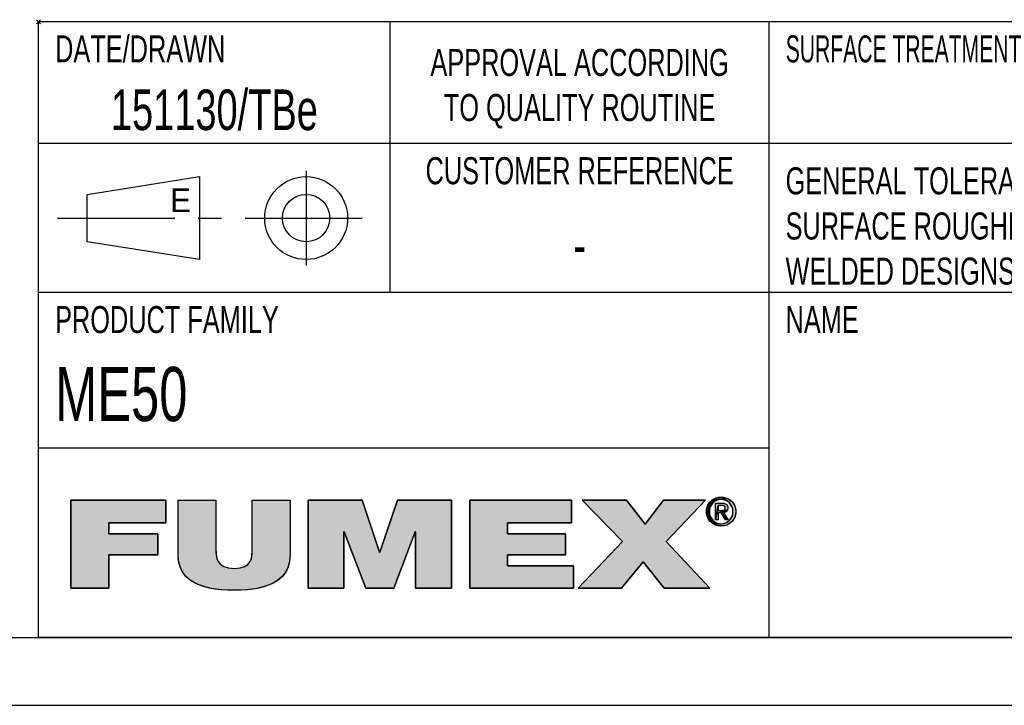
# Model space of a CAD drawing. Extents: x 0 to 420, y 0 to 297.
# Tile 4 of 8: x 243 to 316, y 0 to 51. Entities that reach past the tile are written whole.
import ezdxf

# ---------------------------------------------------------------- set-up
doc = ezdxf.new("R2010")
doc.units = 0
doc.header["$LTSCALE"] = 23.1
doc.linetypes.add('CENTER', pattern=[0.6, 0.375, -0.075, 0.075, -0.075])
doc.layers.get('0').update_dxf_attribs({"linetype": 'CONTINUOUS'})
doc.layers.add('102380_DXF_CONTINUOUS_LINE', color=7, linetype='CONTINUOUS')
doc.layers.add('102380_DXF_FORMAT', color=7, linetype='CONTINUOUS')
doc.styles.get("Standard").update_dxf_attribs({"font": 'txt', "width": 0.7})
doc.styles.add('TEXTSTYLE_2', font='txt', dxfattribs={"width": 0.7})
doc.styles.add('TEXTSTYLE_3', font='txt')

# ---------------------------------------------------------------- blocks, each defined once
blk = doc.blocks.new('FUMEX_LOGO_BL1', base_point=(271.467, 11.941))
at = {"layer": '102380_DXF_FORMAT', "linetype": 'CONTINUOUS'}
for points in [[(294.963, 15.385), (295.126, 15.373), (295.286, 15.338), (295.438, 15.279), (294.342, 15.199), (294.484, 15.279), (294.637, 15.338), (294.798, 15.373)], [(249.687, 8.651), (246.886, 8.651), (246.886, 15.144), (253.914, 15.144), (253.914, 13.48), (249.687, 13.48), (249.687, 12.671), (253.316, 12.671), (253.316, 11.124), (249.687, 11.124)], [(263.1, 15.144), (263.1, 11.161), (263.061, 10.663), (262.951, 10.231), (262.77, 9.853), (262.519, 9.523), (262.195, 9.237), (261.786, 8.992), (261.277, 8.79), (260.65, 8.633), (259.879, 8.532), (258.962, 8.496), (258.038, 8.532), (257.267, 8.634), (256.638, 8.791), (256.129, 8.994), (255.719, 9.239), (255.393, 9.525), (255.141, 9.856), (254.961, 10.234), (254.849, 10.665), (254.811, 11.161), (254.811, 15.144), (257.612, 15.144), (257.612, 11.606), (257.625, 11.177), (257.682, 10.851), (257.79, 10.6), (257.955, 10.403), (258.195, 10.251), (258.526, 10.152), (258.974, 10.115), (259.411, 10.152), (259.733, 10.252), (259.966, 10.404), (260.128, 10.602), (260.233, 10.857), (260.287, 11.19), (260.299, 11.606), (260.299, 15.144)], [(267.078, 8.651), (264.429, 8.651), (264.429, 15.144), (268.415, 15.144), (269.713, 11.325), (269.739, 11.325), (271.038, 15.144), (275.023, 15.144), (275.023, 8.651), (272.375, 8.651), (272.375, 12.816), (272.349, 12.816), (270.77, 8.651), (268.682, 8.651), (267.103, 12.816), (267.078, 12.816)], [(284.038, 8.651), (276.373, 8.651), (276.373, 15.144), (283.898, 15.144), (283.898, 13.48), (279.174, 13.48), (279.174, 12.671), (283.465, 12.671), (283.465, 11.124), (279.174, 11.124), (279.174, 10.315), (284.038, 10.315)], [(287.6, 8.651), (284.392, 8.651), (287.677, 12.107), (284.684, 15.144), (287.97, 15.144), (289.345, 13.38), (290.694, 15.144), (293.801, 15.144), (290.886, 12.089), (294.133, 8.651), (290.758, 8.651), (289.205, 10.588)], [(294.318, 14.927), (294.237, 14.824), (294.173, 14.709), (294.126, 14.585), (294.097, 14.453), (294.087, 14.314), (293.883, 14.149), (293.871, 14.314), (293.883, 14.477), (293.919, 14.632), (293.976, 14.78), (294.056, 14.917), (294.364, 14.974)], [(294.465, 15.055), (294.364, 14.974), (294.056, 14.917), (294.156, 15.041), (294.578, 15.12)], [(294.699, 15.167), (294.578, 15.12), (294.156, 15.041), (294.275, 15.15), (294.828, 15.196)], [(294.963, 15.206), (294.828, 15.196), (294.275, 15.15), (294.342, 15.199), (295.438, 15.279), (295.58, 15.198), (295.645, 15.15), (295.764, 15.041), (295.864, 14.917), (295.943, 14.78), (296.001, 14.633), (296.036, 14.477), (296.048, 14.314), (296.036, 14.149), (296.001, 13.992), (295.944, 13.844), (295.864, 13.707), (295.765, 13.582), (295.646, 13.473), (295.579, 13.424), (295.438, 13.343), (295.286, 13.284), (295.126, 13.249), (294.798, 13.249), (294.637, 13.284), (294.484, 13.343), (294.408, 13.383), (294.963, 13.416), (295.096, 13.425), (295.224, 13.454), (295.345, 13.502), (295.457, 13.567), (295.557, 13.649), (295.603, 13.695), (295.683, 13.798), (295.747, 13.914), (295.794, 14.039), (295.823, 14.173), (295.832, 14.314), (295.823, 14.453), (295.794, 14.585), (295.747, 14.71), (295.682, 14.824), (295.602, 14.928), (295.557, 14.973), (295.456, 15.055), (295.344, 15.12), (295.224, 15.167), (295.096, 15.196)], [(294.735, 14.771), (294.548, 13.691), (294.548, 14.93), (295.019, 14.93), (295.024, 14.93), (295.128, 14.925), (295.212, 14.91), (295.279, 14.887), (295.334, 14.857), (295.378, 14.819), (295.396, 14.797), (295.412, 14.773), (295.436, 14.72), (295.452, 14.655), (295.457, 14.578), (295.451, 14.504), (295.435, 14.44), (295.409, 14.386), (295.092, 14.395), (295.131, 14.403), (295.162, 14.414), (295.188, 14.427), (295.21, 14.444), (295.228, 14.464), (295.242, 14.487), (295.252, 14.516), (295.259, 14.549), (295.261, 14.589), (295.259, 14.623), (295.252, 14.652), (295.241, 14.677), (295.225, 14.699), (295.206, 14.718), (295.182, 14.734), (295.153, 14.748), (295.118, 14.759), (295.076, 14.766), (295.026, 14.771), (294.991, 14.771), (294.863, 14.771)], [(294.96, 14.388), (294.978, 14.388), (295.043, 14.39), (295.092, 14.395), (295.409, 14.386), (294.735, 14.229), (294.735, 13.691), (294.548, 13.691), (294.735, 14.771), (294.735, 14.58), (294.735, 14.388), (294.848, 14.388)], [(294.097, 14.173), (294.126, 14.039), (294.173, 13.914), (294.237, 13.799), (294.317, 13.696), (294.155, 13.583), (294.056, 13.707), (293.976, 13.844), (293.919, 13.993), (293.883, 14.149), (294.087, 14.314)], [(295.136, 14.237), (295.489, 13.691), (295.278, 13.691), (294.951, 14.229), (294.735, 14.229), (295.409, 14.386), (295.373, 14.341), (295.328, 14.303), (295.273, 14.273), (295.207, 14.25)], [(294.364, 13.648), (294.465, 13.567), (294.273, 13.474), (294.155, 13.583), (294.317, 13.696)], [(294.577, 13.502), (294.699, 13.454), (294.408, 13.383), (294.273, 13.474), (294.465, 13.567)]]:
    blk.add_hatch(color=7, dxfattribs=at).paths.add_polyline_path(points)
at = {"layer": '102380_DXF_FORMAT', "color": 7, "linetype": 'CONTINUOUS'}
for p, q in [((253.914, 15.144), (246.886, 15.144)), ((246.886, 15.144), (246.886, 8.651)), ((253.914, 15.144), (246.886, 15.144)), ((246.886, 15.144), (246.886, 8.651)), ((253.914, 13.48), (253.914, 15.144)), ((253.914, 13.48), (253.914, 15.144)), ((268.415, 15.144), (264.429, 15.144)), ((264.429, 15.144), (264.429, 8.651)), ((268.415, 15.144), (264.429, 15.144)), ((264.429, 15.144), (264.429, 8.651)), ((269.713, 11.325), (268.415, 15.144)), ((269.713, 11.325), (268.415, 15.144)), ((271.038, 15.144), (269.739, 11.325)), ((271.038, 15.144), (269.739, 11.325)), ((275.023, 15.144), (271.038, 15.144)), ((275.023, 15.144), (271.038, 15.144)), ((275.023, 8.651), (275.023, 15.144)), ((275.023, 8.651), (275.023, 15.144)), ((283.898, 15.144), (276.373, 15.144)), ((276.373, 15.144), (276.373, 8.651)), ((283.898, 15.144), (276.373, 15.144)), ((276.373, 15.144), (276.373, 8.651)), ((283.898, 13.48), (283.898, 15.144)), ((283.898, 13.48), (283.898, 15.144)), ((287.97, 15.144), (284.684, 15.144)), ((284.684, 15.144), (287.677, 12.107)), ((287.97, 15.144), (284.684, 15.144)), ((284.684, 15.144), (287.677, 12.107)), ((289.345, 13.38), (287.97, 15.144)), ((289.345, 13.38), (287.97, 15.144)), ((290.694, 15.144), (289.345, 13.38)), ((290.694, 15.144), (289.345, 13.38)), ((293.801, 15.144), (290.694, 15.144)), ((293.801, 15.144), (290.694, 15.144)), ((290.886, 12.089), (293.801, 15.144)), ((290.886, 12.089), (293.801, 15.144)), ((249.687, 12.671), (249.687, 13.48)), ((249.687, 13.48), (253.914, 13.48)), ((249.687, 12.671), (249.687, 13.48)), ((249.687, 13.48), (253.914, 13.48)), ((279.174, 12.671), (279.174, 13.48)), ((279.174, 13.48), (283.898, 13.48)), ((279.174, 12.671), (279.174, 13.48)), ((279.174, 13.48), (283.898, 13.48)), ((253.316, 12.671), (249.687, 12.671)), ((253.316, 12.671), (249.687, 12.671)), ((253.316, 11.124), (253.316, 12.671)), ((253.316, 11.124), (253.316, 12.671)), ((267.078, 8.651), (267.078, 12.816)), ((267.078, 12.816), (267.103, 12.816)), ((267.078, 8.651), (267.078, 12.816)), ((267.078, 12.816), (267.103, 12.816)), ((267.103, 12.816), (268.682, 8.651)), ((267.103, 12.816), (268.682, 8.651)), ((270.77, 8.651), (272.349, 12.816)), ((270.77, 8.651), (272.349, 12.816)), ((272.349, 12.816), (272.375, 12.816)), ((272.349, 12.816), (272.375, 12.816)), ((272.375, 12.816), (272.375, 8.651)), ((272.375, 12.816), (272.375, 8.651)), ((283.465, 12.671), (279.174, 12.671)), ((283.465, 12.671), (279.174, 12.671)), ((283.465, 11.124), (283.465, 12.671)), ((283.465, 11.124), (283.465, 12.671)), ((287.677, 12.107), (284.392, 8.651)), ((287.677, 12.107), (284.392, 8.651)), ((294.133, 8.651), (290.886, 12.089)), ((294.133, 8.651), (290.886, 12.089)), ((249.687, 8.651), (249.687, 11.124)), ((249.687, 11.124), (253.316, 11.124)), ((249.687, 8.651), (249.687, 11.124)), ((249.687, 11.124), (253.316, 11.124)), ((269.739, 11.325), (269.713, 11.325)), ((269.739, 11.325), (269.713, 11.325)), ((279.174, 10.315), (279.174, 11.124)), ((279.174, 11.124), (283.465, 11.124)), ((279.174, 10.315), (279.174, 11.124)), ((279.174, 11.124), (283.465, 11.124)), ((284.038, 10.315), (279.174, 10.315)), ((284.038, 10.315), (279.174, 10.315)), ((284.038, 8.651), (284.038, 10.315)), ((284.038, 8.651), (284.038, 10.315)), ((287.6, 8.651), (289.205, 10.588)), ((287.6, 8.651), (289.205, 10.588)), ((289.205, 10.588), (290.758, 8.651)), ((289.205, 10.588), (290.758, 8.651)), ((246.886, 8.651), (249.687, 8.651)), ((246.886, 8.651), (249.687, 8.651)), ((264.429, 8.651), (267.078, 8.651)), ((264.429, 8.651), (267.078, 8.651)), ((268.682, 8.651), (270.77, 8.651)), ((268.682, 8.651), (270.77, 8.651)), ((272.375, 8.651), (275.023, 8.651)), ((272.375, 8.651), (275.023, 8.651)), ((276.373, 8.651), (284.038, 8.651)), ((276.373, 8.651), (284.038, 8.651)), ((284.392, 8.651), (287.6, 8.651)), ((284.392, 8.651), (287.6, 8.651)), ((290.758, 8.651), (294.133, 8.651)), ((290.758, 8.651), (294.133, 8.651))]:
    blk.add_line(p, q, dxfattribs=at)
for points in [[(294.963, 15.385), (295.126, 15.373), (295.286, 15.338), (295.438, 15.279), (294.342, 15.199), (294.484, 15.279), (294.637, 15.338), (294.798, 15.373), (294.963, 15.385)], [(249.687, 8.651), (246.886, 8.651), (246.886, 15.144), (253.914, 15.144), (253.914, 13.48), (249.687, 13.48), (249.687, 12.671), (253.316, 12.671), (253.316, 11.124), (249.687, 11.124), (249.687, 8.651)], [(263.1, 15.144), (263.1, 11.161), (263.061, 10.663), (262.951, 10.231), (262.77, 9.853), (262.519, 9.523), (262.195, 9.237), (261.786, 8.992), (261.277, 8.79), (260.65, 8.633), (259.879, 8.532), (258.962, 8.496), (258.038, 8.532), (257.267, 8.634), (256.638, 8.791), (256.129, 8.994), (255.719, 9.239), (255.393, 9.525), (255.141, 9.856), (254.961, 10.234), (254.849, 10.665), (254.811, 11.161), (254.811, 15.144), (257.612, 15.144), (257.612, 11.606), (257.625, 11.177), (257.682, 10.851), (257.79, 10.6), (257.955, 10.403), (258.195, 10.251), (258.526, 10.152), (258.974, 10.115), (259.411, 10.152), (259.733, 10.252), (259.966, 10.404), (260.128, 10.602), (260.233, 10.857), (260.287, 11.19), (260.299, 11.606), (260.299, 15.144), (263.1, 15.144)], [(267.078, 8.651), (264.429, 8.651), (264.429, 15.144), (268.415, 15.144), (269.713, 11.325), (269.739, 11.325), (271.038, 15.144), (275.023, 15.144), (275.023, 8.651), (272.375, 8.651), (272.375, 12.816), (272.349, 12.816), (270.77, 8.651), (268.682, 8.651), (267.103, 12.816), (267.078, 12.816), (267.078, 8.651)], [(284.038, 8.651), (276.373, 8.651), (276.373, 15.144), (283.898, 15.144), (283.898, 13.48), (279.174, 13.48), (279.174, 12.671), (283.465, 12.671), (283.465, 11.124), (279.174, 11.124), (279.174, 10.315), (284.038, 10.315), (284.038, 8.651)], [(287.6, 8.651), (284.392, 8.651), (287.677, 12.107), (284.684, 15.144), (287.97, 15.144), (289.345, 13.38), (290.694, 15.144), (293.801, 15.144), (290.886, 12.089), (294.133, 8.651), (290.758, 8.651), (289.205, 10.588), (287.6, 8.651)], [(294.318, 14.927), (294.237, 14.824), (294.173, 14.709), (294.126, 14.585), (294.097, 14.453), (294.087, 14.314), (293.883, 14.149), (293.871, 14.314), (293.883, 14.477), (293.919, 14.632), (293.976, 14.78), (294.056, 14.917), (294.364, 14.974), (294.318, 14.927)], [(294.465, 15.055), (294.364, 14.974), (294.056, 14.917), (294.156, 15.041), (294.578, 15.12), (294.465, 15.055)], [(294.699, 15.167), (294.578, 15.12), (294.156, 15.041), (294.275, 15.15), (294.828, 15.196), (294.699, 15.167)], [(294.963, 15.206), (294.828, 15.196), (294.275, 15.15), (294.342, 15.199), (295.438, 15.279), (295.58, 15.198), (295.645, 15.15), (295.764, 15.041), (295.864, 14.917), (295.943, 14.78), (296.001, 14.633), (296.036, 14.477), (296.048, 14.314), (296.036, 14.149), (296.001, 13.992), (295.944, 13.844), (295.864, 13.707), (295.765, 13.582), (295.646, 13.473), (295.579, 13.424), (295.438, 13.343), (295.286, 13.284), (295.126, 13.249), (294.798, 13.249), (294.637, 13.284), (294.484, 13.343), (294.408, 13.383), (294.963, 13.416), (295.096, 13.425), (295.224, 13.454), (295.345, 13.502), (295.457, 13.567), (295.557, 13.649), (295.603, 13.695), (295.683, 13.798), (295.747, 13.914), (295.794, 14.039), (295.823, 14.173), (295.832, 14.314), (295.823, 14.453), (295.794, 14.585), (295.747, 14.71), (295.682, 14.824), (295.602, 14.928), (295.557, 14.973), (295.456, 15.055), (295.344, 15.12), (295.224, 15.167), (295.096, 15.196), (294.963, 15.206)], [(294.735, 14.771), (294.548, 13.691), (294.548, 14.93), (295.019, 14.93), (295.024, 14.93), (295.128, 14.925), (295.212, 14.91), (295.279, 14.887), (295.334, 14.857), (295.378, 14.819), (295.396, 14.797), (295.412, 14.773), (295.436, 14.72), (295.452, 14.655), (295.457, 14.578), (295.451, 14.504), (295.435, 14.44), (295.409, 14.386), (295.092, 14.395), (295.131, 14.403), (295.162, 14.414), (295.188, 14.427), (295.21, 14.444), (295.228, 14.464), (295.242, 14.487), (295.252, 14.516), (295.259, 14.549), (295.261, 14.589), (295.259, 14.623), (295.252, 14.652), (295.241, 14.677), (295.225, 14.699), (295.206, 14.718), (295.182, 14.734), (295.153, 14.748), (295.118, 14.759), (295.076, 14.766), (295.026, 14.771), (294.991, 14.771), (294.863, 14.771), (294.735, 14.771)], [(294.96, 14.388), (294.978, 14.388), (295.043, 14.39), (295.092, 14.395), (295.409, 14.386), (294.735, 14.229), (294.735, 13.691), (294.548, 13.691), (294.735, 14.771), (294.735, 14.58), (294.735, 14.388), (294.848, 14.388), (294.96, 14.388)], [(294.097, 14.173), (294.126, 14.039), (294.173, 13.914), (294.237, 13.799), (294.317, 13.696), (294.155, 13.583), (294.056, 13.707), (293.976, 13.844), (293.919, 13.993), (293.883, 14.149), (294.087, 14.314), (294.097, 14.173)], [(295.136, 14.237), (295.489, 13.691), (295.278, 13.691), (294.951, 14.229), (294.735, 14.229), (295.409, 14.386), (295.373, 14.341), (295.328, 14.303), (295.273, 14.273), (295.207, 14.25), (295.136, 14.237)], [(294.364, 13.648), (294.465, 13.567), (294.273, 13.474), (294.155, 13.583), (294.317, 13.696), (294.364, 13.648)], [(294.577, 13.502), (294.699, 13.454), (294.408, 13.383), (294.273, 13.474), (294.465, 13.567), (294.577, 13.502)]]:
    blk.add_lwpolyline(points, dxfattribs=at)
for points, knots in [([(294.963, 13.237), (295.548, 13.237), (296.048, 13.691), (296.048, 14.314), (296.048, 14.93), (295.548, 15.385), (294.963, 15.385), (294.372, 15.385), (293.871, 14.93), (293.871, 14.314), (293.871, 13.691), (294.372, 13.237), (294.963, 13.237)], [0, 0, 0, 0, 1, 1, 1, 2, 2, 2, 3, 3, 3, 4, 4, 4, 4]), ([(294.963, 13.237), (295.548, 13.237), (296.048, 13.691), (296.048, 14.314), (296.048, 14.93), (295.548, 15.385), (294.963, 15.385), (294.372, 15.385), (293.871, 14.93), (293.871, 14.314), (293.871, 13.691), (294.372, 13.237), (294.963, 13.237)], [0, 0, 0, 0, 1, 1, 1, 2, 2, 2, 3, 3, 3, 4, 4, 4, 4]), ([(263.1, 15.144), (263.1, 15.144), (260.299, 15.144), (260.299, 15.144), (260.299, 15.144), (260.299, 11.606), (260.299, 11.606), (260.299, 10.943), (260.299, 10.115), (258.974, 10.115), (257.612, 10.115), (257.612, 10.943), (257.612, 11.606), (257.612, 11.606), (257.612, 15.144), (257.612, 15.144), (257.612, 15.144), (254.811, 15.144), (254.811, 15.144), (254.811, 15.144), (254.811, 11.161), (254.811, 11.161), (254.811, 9.36), (256.186, 8.496), (258.962, 8.496), (261.738, 8.496), (263.1, 9.36), (263.1, 11.161), (263.1, 11.161), (263.1, 15.144), (263.1, 15.144)], [0, 0, 0, 0, 1, 1, 1, 2, 2, 2, 3, 3, 3, 4, 4, 4, 5, 5, 5, 6, 6, 6, 7, 7, 7, 8, 8, 8, 9, 9, 9, 10, 10, 10, 10]), ([(263.1, 15.144), (263.1, 15.144), (260.299, 15.144), (260.299, 15.144), (260.299, 15.144), (260.299, 11.606), (260.299, 11.606), (260.299, 10.943), (260.299, 10.115), (258.974, 10.115), (257.612, 10.115), (257.612, 10.943), (257.612, 11.606), (257.612, 11.606), (257.612, 15.144), (257.612, 15.144), (257.612, 15.144), (254.811, 15.144), (254.811, 15.144), (254.811, 15.144), (254.811, 11.161), (254.811, 11.161), (254.811, 9.36), (256.186, 8.496), (258.962, 8.496), (261.738, 8.496), (263.1, 9.36), (263.1, 11.161), (263.1, 11.161), (263.1, 15.144), (263.1, 15.144)], [0, 0, 0, 0, 1, 1, 1, 2, 2, 2, 3, 3, 3, 4, 4, 4, 5, 5, 5, 6, 6, 6, 7, 7, 7, 8, 8, 8, 9, 9, 9, 10, 10, 10, 10]), ([(294.087, 14.314), (294.087, 14.823), (294.471, 15.206), (294.963, 15.206), (295.449, 15.206), (295.832, 14.823), (295.832, 14.314), (295.832, 13.797), (295.449, 13.416), (294.963, 13.416), (294.471, 13.416), (294.087, 13.797), (294.087, 14.314)], [0, 0, 0, 0, 1, 1, 1, 2, 2, 2, 3, 3, 3, 4, 4, 4, 4]), ([(294.087, 14.314), (294.087, 14.823), (294.471, 15.206), (294.963, 15.206), (295.449, 15.206), (295.832, 14.823), (295.832, 14.314), (295.832, 13.797), (295.449, 13.416), (294.963, 13.416), (294.471, 13.416), (294.087, 13.797), (294.087, 14.314)], [0, 0, 0, 0, 1, 1, 1, 2, 2, 2, 3, 3, 3, 4, 4, 4, 4]), ([(294.735, 14.229), (294.735, 14.229), (294.951, 14.229), (294.951, 14.229), (294.951, 14.229), (295.278, 13.691), (295.278, 13.691), (295.278, 13.691), (295.489, 13.691), (295.489, 13.691), (295.489, 13.691), (295.136, 14.237), (295.136, 14.237), (295.318, 14.26), (295.457, 14.356), (295.457, 14.578), (295.457, 14.823), (295.312, 14.93), (295.019, 14.93), (295.019, 14.93), (294.548, 14.93), (294.548, 14.93), (294.548, 14.93), (294.548, 13.691), (294.548, 13.691), (294.548, 13.691), (294.735, 13.691), (294.735, 13.691), (294.735, 13.691), (294.735, 14.229), (294.735, 14.229)], [0, 0, 0, 0, 1, 1, 1, 2, 2, 2, 3, 3, 3, 4, 4, 4, 5, 5, 5, 6, 6, 6, 7, 7, 7, 8, 8, 8, 9, 9, 9, 10, 10, 10, 10]), ([(294.735, 14.229), (294.735, 14.229), (294.951, 14.229), (294.951, 14.229), (294.951, 14.229), (295.278, 13.691), (295.278, 13.691), (295.278, 13.691), (295.489, 13.691), (295.489, 13.691), (295.489, 13.691), (295.136, 14.237), (295.136, 14.237), (295.318, 14.26), (295.457, 14.356), (295.457, 14.578), (295.457, 14.823), (295.312, 14.93), (295.019, 14.93), (295.019, 14.93), (294.548, 14.93), (294.548, 14.93), (294.548, 14.93), (294.548, 13.691), (294.548, 13.691), (294.548, 13.691), (294.735, 13.691), (294.735, 13.691), (294.735, 13.691), (294.735, 14.229), (294.735, 14.229)], [0, 0, 0, 0, 1, 1, 1, 2, 2, 2, 3, 3, 3, 4, 4, 4, 5, 5, 5, 6, 6, 6, 7, 7, 7, 8, 8, 8, 9, 9, 9, 10, 10, 10, 10]), ([(294.735, 14.388), (294.735, 14.388), (294.735, 14.771), (294.735, 14.771), (294.735, 14.771), (294.991, 14.771), (294.991, 14.771), (295.122, 14.771), (295.261, 14.743), (295.261, 14.589), (295.261, 14.399), (295.119, 14.388), (294.96, 14.388), (294.96, 14.388), (294.735, 14.388), (294.735, 14.388)], [0, 0, 0, 0, 1, 1, 1, 2, 2, 2, 3, 3, 3, 4, 4, 4, 5, 5, 5, 5]), ([(294.735, 14.388), (294.735, 14.388), (294.735, 14.771), (294.735, 14.771), (294.735, 14.771), (294.991, 14.771), (294.991, 14.771), (295.122, 14.771), (295.261, 14.743), (295.261, 14.589), (295.261, 14.399), (295.119, 14.388), (294.96, 14.388), (294.96, 14.388), (294.735, 14.388), (294.735, 14.388)], [0, 0, 0, 0, 1, 1, 1, 2, 2, 2, 3, 3, 3, 4, 4, 4, 5, 5, 5, 5])]:
    blk.add_open_spline(points, degree=3, knots=knots, dxfattribs=at)
for points in [[(294.963, 13.416), (294.408, 13.383), (294.828, 13.425), (294.699, 13.454)], [(294.963, 13.237), (294.798, 13.249), (295.126, 13.249)]]:
    blk.add_solid(points, dxfattribs=at)
blk = doc.blocks.new('SYMBOL_0_BL2', base_point=(257.498, 35.998))
at = {"layer": '102380_DXF_CONTINUOUS_LINE', "color": 7, "linetype": 'CENTER'}
for p, q in [((264.28, 39.498), (264.28, 32.498)), ((245.905, 35.998), (269.092, 35.998))]:
    blk.add_line(p, q, dxfattribs=at)
at = {"layer": '102380_DXF_CONTINUOUS_LINE', "color": 7, "linetype": 'CONTINUOUS'}
for p, q in [((248.092, 37.748), (256.405, 39.061)), ((256.405, 39.061), (256.405, 32.936)), ((248.092, 34.248), (248.092, 37.748)), ((256.405, 32.936), (248.092, 34.248))]:
    blk.add_line(p, q, dxfattribs=at)
for radius in [3.062, 1.75]:
    blk.add_circle((264.28, 35.998), radius, dxfattribs=at)

msp = doc.modelspace()

# ---------------------------------------------------------------- linework, layer by layer
at = {"layer": '102380_DXF_FORMAT', "color": 7, "linetype": 'CONTINUOUS'}
for p, q in [((244.655, 50.342), (244.342, 50.655)), ((244.655, 50.655), (244.342, 50.342)), ((414.998, 50.498), (244.498, 50.498)), ((244.498, 4.998), (244.498, 50.498)), ((270.498, 30.498), (270.498, 50.498)), ((298.498, 4.998), (298.498, 50.498)), ((414.998, 41.498), (244.498, 41.498)), ((414.998, 30.498), (244.498, 30.498)), ((298.498, 18.998), (244.498, 18.998)), ((24.998, 4.998), (414.998, 4.998)), ((414.998, 4.998), (244.498, 4.998)), ((-0.002, -0.002), (419.998, -0.002))]:
    msp.add_line(p, q, dxfattribs=at)

# ---------------------------------------------------------------- block references
at = {"layer": '102380_DXF_CONTINUOUS_LINE', "color": 7, "linetype": 'CONTINUOUS'}
msp.add_blockref('SYMBOL_0_BL2', (257.498, 35.998), dxfattribs=at)
at = {"layer": '102380_DXF_FORMAT', "color": 2, "linetype": 'CONTINUOUS'}
msp.add_blockref('FUMEX_LOGO_BL1', (271.467, 11.941), dxfattribs=at)

# ---------------------------------------------------------------- texts
at = {"color": 7, "linetype": 'CONTINUOUS'}
for s, insert, char_height, width, attachment_point, style in [('DATE/DRAWN', (245.723, 49.498), 2, 14, 1, 'TEXTSTYLE_2'), ('SURFACE TREATMENT', (299.723, 49.498), 2, 23.8, 1, 'TEXTSTYLE_2'), ('APPROVAL ACCORDING\\PTO QUALITY ROUTINE', (284.498, 48.498), 2, 25.2, 2, 'TEXTSTYLE_2'), ('CUSTOMER REFERENCE', (284.498, 40.498), 2, 25.2, 2, 'TEXTSTYLE_2'), ('E', (254.217, 38.186), 1.75, 1.75, 1, 'TEXTSTYLE_3')]:
    msp.add_mtext(s, dxfattribs=dict(at, insert=insert, char_height=char_height, width=width, attachment_point=attachment_point, style=style))
at = {"color": 7, "linetype": 'CONTINUOUS', "insert": (257.498, 45.498), "char_height": 3, "width": 31.71429, "attachment_point": 2}
msp.add_mtext('151130/TBe', dxfattribs=at)
at = {"layer": '102380_DXF_FORMAT', "color": 7, "linetype": 'CONTINUOUS', "char_height": 2, "attachment_point": 1, "style": 'TEXTSTYLE_2'}
for s, insert, width in [('GENERAL TOLERANCE ACCORDING TO\\PSURFACE ROUGHNESS ACCORDING TO\\PWELDED DESIGNS ACCORDING TO\\P ', (299.723, 39.748), 42), ('PRODUCT FAMILY', (245.723, 29.498), 19.6), ('NAME ', (299.723, 29.498), 7)]:
    msp.add_mtext(s, dxfattribs=dict(at, insert=insert, width=width))
at = {"layer": '102380_DXF_FORMAT', "color": 7, "linetype": 'CONTINUOUS'}
for s, insert, char_height, width, attachment_point in [('-', (284.498, 35.498), 3, 3.21429, 2), ('ME50', (245.723, 24.998), 4, 18.42857, 1)]:
    msp.add_mtext(s, dxfattribs=dict(at, insert=insert, char_height=char_height, width=width, attachment_point=attachment_point))

doc.saveas('drawing.dxf')
